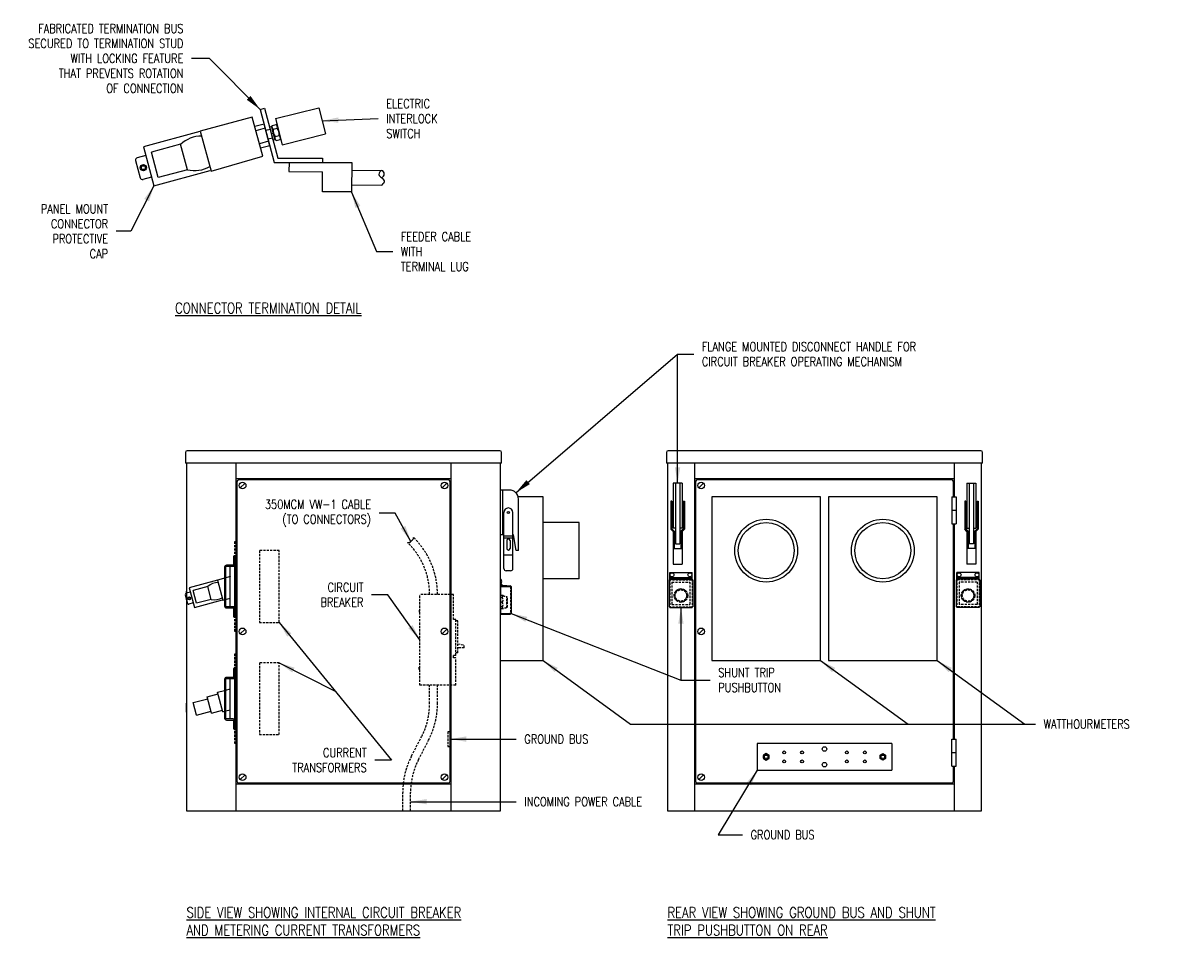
# Model space of a CAD drawing. Header units: millimetres. Extents: x 7818 to 13469, y -21782 to -19142.
# Tile 3 of 3: x 10257 to 13469, y -21782 to -19142. Entities that reach past the tile are written whole.
import ezdxf

# ---------------------------------------------------------------- set-up
doc = ezdxf.new("R2010")
doc.units = ezdxf.units.MM
doc.header["$LTSCALE"] = 25.4
doc.linetypes.add('HIDDEN', pattern=[0.375, 0.25, -0.125])
doc.layers.get('0').update_dxf_attribs({"color": 2})
for name, color, linetype in [('6', 2, 'Continuous'), ('E-DETL', 2, 'Continuous'), ('TEXT', 3, 'Continuous')]:
    doc.layers.add(name, color=color, linetype=linetype)
doc.styles.get("Standard").update_dxf_attribs({"font": 'romans.shx', "width": 0.8, "height": 3})
doc.dimstyles.new('STANDARD$7', dxfattribs={"dimtxt": 0.18, "dimasz": 0.18, "dimexe": 0.18, "dimexo": 0.0625, "dimgap": 0.09, "dimtad": 0, "dimtih": 1, "dimtoh": 1, "dimdec": 4, "dimzin": 0, "dimdsep": 46, "dimtxsty": 'Standard', "dimblk1": 'LOOP', "dimblk2": 'LOOP', "dimsah": 1, "dimcen": 0.09, "dimadec": 0, "dimazin": 0, "dimtfac": 1, "dimtdec": 4, "dimtofl": 0, "dimtmove": 0, "dimatfit": 3, "dimfxl": 0, "dimtolj": 1, "dimtzin": 0, "dimlwd": -1, "dimlwe": -1, "dimarcsym": 0})

# ---------------------------------------------------------------- blocks, each defined once
blk = doc.blocks.new('LOOP')
blk.add_lwpolyline([(-1.119, 0), (-1.115, 0), (-0.947, 0), (-0.809, 0), (-0.694, 0), (-0.6, 0), (-0.523, 0), (-0.456, 0), (-0.397, 0), (-0.341, 0), (-0.288, 0), (-0.238, 0), (-0.189, 0), (-0.142, 0), (-0.097, 0), (-0.053, 0), (-0.01, 0), (0.033, 0), (0.074, 0), (0.114, -0.001), (0.153, -0.003), (0.19, -0.006), (0.226, -0.011), (0.259, -0.017), (0.289, -0.025), (0.317, -0.036), (0.343, -0.048), (0.365, -0.063), (0.386, -0.079), (0.403, -0.095), (0.419, -0.113), (0.432, -0.131), (0.442, -0.15), (0.45, -0.168), (0.456, -0.186), (0.46, -0.204), (0.461, -0.223), (0.46, -0.241), (0.456, -0.259), (0.45, -0.277), (0.442, -0.295), (0.432, -0.313), (0.419, -0.331), (0.404, -0.348), (0.387, -0.365), (0.367, -0.38), (0.345, -0.394), (0.32, -0.406), (0.293, -0.416), (0.264, -0.425), (0.232, -0.431), (0.198, -0.435), (0.162, -0.438), (0.124, -0.44), (0.086, -0.441), (0.045, -0.441), (0.004, -0.441), (-0.038, -0.441), (-0.08, -0.441), (-0.122, -0.44), (-0.163, -0.438), (-0.202, -0.435), (-0.24, -0.43), (-0.275, -0.424), (-0.307, -0.416), (-0.336, -0.405), (-0.362, -0.392), (-0.384, -0.377), (-0.404, -0.359), (-0.421, -0.339), (-0.436, -0.316), (-0.45, -0.292), (-0.461, -0.264), (-0.471, -0.235), (-0.48, -0.202), (-0.488, -0.166), (-0.494, -0.125), (-0.499, -0.08), (-0.502, -0.03), (-0.505, 0.027), (-0.505, 0.09)])

msp = doc.modelspace()

# ---------------------------------------------------------------- linework, layer by layer
for p, q in [((10717.6, -20358.6), (10717.6, -20388.7)), ((11608.2, -20353.8), (10722.4, -20353.8)), ((11612.9, -20388.7), (11612.9, -20358.6)), ((12079.4, -20358.6), (12079.4, -20388.7)), ((12970, -20353.8), (12084.1, -20353.8)), ((12974.7, -20388.7), (12974.7, -20358.6)), ((11612.9, -20388.7), (10717.6, -20388.7)), ((10720.8, -20388.7), (10720.8, -21373)), ((11470.1, -21373), (11470.1, -20388.7)), ((11609.8, -21373), (11609.8, -20388.7)), ((12974.7, -20388.7), (12079.4, -20388.7)), ((12082.5, -20388.7), (12082.5, -21373)), ((12158.7, -20388.7), (12158.7, -21373)), ((12895.3, -20484), (12895.3, -20388.7)), ((12971.5, -21373), (12971.5, -20388.7)), ((11470.1, -20433.2), (10860.5, -20433.2)), ((11462.1, -20436.4), (10868.4, -20436.4)), ((10886.3, -20445.5), (10872.8, -20459)), ((11457.8, -20445.5), (11444.3, -20459)), ((11466.9, -21288.9), (11466.9, -20441.1)), ((12098.4, -20445.9), (12098.4, -20572.9)), ((12123.8, -20445.9), (12098.4, -20445.9)), ((12104.8, -20445.9), (12104.8, -20617.3)), ((12117.5, -20445.9), (12117.5, -20617.3)), ((12123.8, -20445.9), (12123.8, -20572.9)), ((12895.3, -20433.2), (12158.7, -20433.2)), ((12887.4, -20436.4), (12166.7, -20436.4)), ((12184.5, -20445.5), (12171.1, -20459)), ((12892.2, -20484), (12892.2, -20441.1)), ((12930.3, -20445.9), (12930.3, -20572.9)), ((12930.3, -20445.9), (12955.7, -20445.9)), ((12936.6, -20445.9), (12936.6, -20617.3)), ((12949.3, -20445.9), (12949.3, -20617.3)), ((12955.7, -20445.9), (12955.7, -20572.9)), ((11635.2, -20464.9), (11609.8, -20464.9)), ((11609.8, -20591.9), (11609.8, -20464.9)), ((11616.1, -20591.9), (11616.1, -20464.9)), ((11730.4, -20484), (11659.8, -20484)), ((11660.6, -20636.4), (11660.6, -20490.3)), ((11730.4, -20947.5), (11730.4, -20484)), ((12515.9, -20484), (12208, -20484)), ((12208, -20484), (12208, -20947.5)), ((12515.9, -20947.5), (12515.9, -20484)), ((12538.2, -20484), (12538.2, -20947.5)), ((12846.1, -20484), (12538.2, -20484)), ((12846.1, -20947.5), (12846.1, -20484)), ((12887.4, -20484), (12887.4, -20560.2)), ((12887.4, -20484), (12900.1, -20484)), ((12900.1, -20484), (12900.1, -20560.2)), ((12092.1, -20496.7), (12092.1, -20576.1)), ((12095.2, -20496.7), (12092.1, -20496.7)), ((12095.2, -20496.7), (12095.2, -20574.7)), ((12098.4, -20506.2), (12095.2, -20506.2)), ((12098.4, -20512.6), (12095.2, -20512.6)), ((12123.8, -20506.2), (12127, -20506.2)), ((12123.8, -20512.6), (12127, -20512.6)), ((12127, -20496.7), (12127, -20574.7)), ((12127, -20496.7), (12130.2, -20496.7)), ((12130.2, -20496.7), (12130.2, -20576.1)), ((12887.4, -20522.1), (12900.1, -20522.1)), ((12923.9, -20496.7), (12923.9, -20576.1)), ((12927.1, -20496.7), (12923.9, -20496.7)), ((12927.1, -20496.7), (12927.1, -20574.7)), ((12930.3, -20506.2), (12927.1, -20506.2)), ((12930.3, -20512.6), (12927.1, -20512.6)), ((12955.7, -20506.2), (12958.8, -20506.2)), ((12955.7, -20512.6), (12958.8, -20512.6)), ((12958.8, -20496.7), (12958.8, -20574.7)), ((12958.8, -20496.7), (12962, -20496.7)), ((12962, -20496.7), (12962, -20576.1)), ((11619.3, -20687.2), (11619.3, -20528.4)), ((11644.7, -20687.2), (11644.7, -20528.4)), ((11832, -20557), (11730.4, -20557)), ((11832, -20715.8), (11832, -20557)), ((12098.4, -20582.4), (12092.1, -20576.1)), ((12101.6, -20581.1), (12095.2, -20574.7)), ((12104.8, -20572.9), (12098.4, -20572.9)), ((12098.4, -20582.4), (12098.4, -20674.5)), ((12101.6, -20581.1), (12101.6, -20630)), ((12123.8, -20572.9), (12117.5, -20572.9)), ((12120.6, -20581.1), (12127, -20574.7)), ((12120.6, -20581.1), (12120.6, -20630)), ((12123.8, -20582.4), (12130.2, -20576.1)), ((12123.8, -20582.4), (12123.8, -20674.5)), ((12887.4, -20560.2), (12900.1, -20560.2)), ((12892.2, -21169.8), (12892.2, -20560.2)), ((12895.3, -21169.8), (12895.3, -20560.2)), ((12930.3, -20582.4), (12923.9, -20576.1)), ((12933.4, -20581.1), (12927.1, -20574.7)), ((12930.3, -20572.9), (12936.6, -20572.9)), ((12930.3, -20582.4), (12930.3, -20674.5)), ((12933.4, -20581.1), (12933.4, -20630)), ((12949.3, -20572.9), (12955.7, -20572.9)), ((12952.5, -20581.1), (12958.8, -20574.7)), ((12952.5, -20581.1), (12952.5, -20630)), ((12955.7, -20582.4), (12962, -20576.1)), ((12955.7, -20582.4), (12955.7, -20674.5)), ((11619.3, -20591.9), (11609.8, -20591.9)), ((11644.7, -20595.1), (11619.3, -20595.1)), ((11644.7, -20601.5), (11619.3, -20601.5)), ((11627.2, -20607.8), (11627.2, -20630)), ((11636.8, -20607.8), (11636.8, -20630)), ((11646.4, -20591.9), (11644.7, -20591.9)), ((11654.2, -20636.4), (11646.4, -20591.9)), ((12104.8, -20617.3), (12117.5, -20617.3)), ((12949.3, -20617.3), (12936.6, -20617.3)), ((11644.7, -20649.1), (11619.3, -20649.1)), ((11660.6, -20636.4), (11654.2, -20636.4)), ((12098.4, -20630), (12123.8, -20630)), ((12955.7, -20630), (12930.3, -20630)), ((10844.6, -20795.1), (10844.6, -20680.8)), ((10855.2, -20680), (10857.3, -20680)), ((10857.3, -20795.9), (10857.3, -20680)), ((12098.4, -20674.5), (12123.8, -20674.5)), ((12955.7, -20674.5), (12930.3, -20674.5)), ((11609.8, -20733.6), (11609.8, -20717.7)), ((11611, -20733.6), (11611, -20717.7)), ((11611.5, -20718.5), (11611, -20718.5)), ((11611.5, -20729.7), (11611.5, -20718.5)), ((11638.3, -20693.5), (11625.6, -20693.5)), ((11832, -20715.8), (11730.4, -20715.8)), ((12088.9, -20717), (12088.9, -20698.7)), ((12101.6, -20715.8), (12101.6, -20712.2)), ((12114.3, -20715.8), (12114.3, -20712.2)), ((12127, -20715.8), (12127, -20712.2)), ((12139.7, -20715.8), (12139.7, -20712.2)), ((12152.4, -20717), (12152.4, -20698.7)), ((12901.7, -20717), (12901.7, -20698.7)), ((12914.4, -20715.4), (12914.4, -20712.2)), ((12927.1, -20715.4), (12927.1, -20712.2)), ((12939.8, -20715.4), (12939.8, -20712.2)), ((12952.5, -20715.4), (12952.5, -20712.2)), ((12965.2, -20717), (12965.2, -20698.7)), ((10720.8, -20776.1), (10720.8, -20750.7)), ((11611.5, -20729.7), (11611, -20729.7)), ((11611.6, -20732.6), (11611, -20731.6)), ((11612.2, -20736), (11628, -20736)), ((11614.2, -20734.8), (11628, -20734.8)), ((11614.9, -20736), (11614.9, -20734.8)), ((11628, -20736), (11628, -20734.8)), ((10855.2, -20795.9), (10857.3, -20795.9)), ((10872.8, -20871.7), (10886.3, -20858.3)), ((11444.3, -20871.7), (11457.8, -20858.3)), ((12171.1, -20871.7), (12184.5, -20858.3)), ((11609.8, -20947.5), (11730.4, -20947.5)), ((12208, -20947.5), (12515.9, -20947.5)), ((12538.2, -20947.5), (12846.1, -20947.5)), ((10720.8, -21004.7), (10720.8, -21119)), ((10844.6, -21112.6), (10844.6, -20998.3)), ((10855.2, -20997.5), (10857.3, -20997.5)), ((10857.3, -21113.4), (10857.3, -20997.5)), ((10808.7, -21037.2), (10828.7, -21031.9)), ((10823.5, -21092.4), (10808.7, -21037.2)), ((10831.9, -21031), (10844.6, -21027.6)), ((10720.8, -21093.6), (10720.8, -21068.2)), ((10739.3, -21066.5), (10780.7, -21055.4)), ((10748.8, -21101.8), (10739.3, -21066.5)), ((10779.3, -21050), (10809.9, -21041.8)), ((10791.6, -21096), (10779.3, -21050)), ((10748.8, -21101.8), (10790.2, -21090.7)), ((10791.6, -21096), (10822.3, -21087.8)), ((10823.5, -21092.4), (10828.7, -21091)), ((10831.9, -21090.2), (10844.6, -21086.8)), ((10855.2, -21113.4), (10857.3, -21113.4)), ((12887.4, -21246), (12887.4, -21169.8)), ((12887.4, -21169.8), (12900.1, -21169.8)), ((12900.1, -21246), (12900.1, -21169.8)), ((12887.4, -21207.9), (12900.1, -21207.9)), ((12887.4, -21246), (12900.1, -21246)), ((12892.2, -21288.9), (12892.2, -21246)), ((12895.3, -21373), (12895.3, -21246)), ((10860.5, -21296.8), (11470.1, -21296.8)), ((10868.4, -21293.6), (11462.1, -21293.6)), ((10872.8, -21284.5), (10886.3, -21271)), ((11444.3, -21284.5), (11457.8, -21271)), ((12158.7, -21296.8), (12895.3, -21296.8)), ((12166.7, -21293.6), (12887.4, -21293.6)), ((12171.1, -21284.5), (12184.5, -21271)), ((10720.8, -21373), (11609.8, -21373)), ((12082.5, -21373), (12971.5, -21373))]:
    msp.add_line(p, q)
at = {"linetype": 'Continuous'}
for p, q in [((10860.5, -20388.7), (10860.5, -21373)), ((10863.6, -20441.1), (10863.6, -21288.9)), ((12161.9, -20441.1), (12161.9, -21288.9)), ((11609.8, -20717.7), (11611, -20717.7)), ((12086.9, -20718.9), (12086.9, -20795.1)), ((12088.9, -20698.7), (12152.4, -20698.7)), ((12088.9, -20712.2), (12152.4, -20712.2)), ((12088.9, -20715.8), (12152.4, -20715.8)), ((12088.9, -20717), (12152.4, -20717)), ((12154.4, -20718.9), (12154.4, -20795.1)), ((12899.7, -20718.9), (12899.7, -20795.1)), ((12965.2, -20698.7), (12901.7, -20698.7)), ((12965.2, -20712.2), (12901.7, -20712.2)), ((12965.2, -20715.4), (12901.7, -20715.4)), ((12965.2, -20717), (12901.7, -20717)), ((12967.2, -20718.9), (12967.2, -20795.1)), ((11609.8, -20736), (11636.8, -20736)), ((11609.8, -20736), (11609.8, -20816.2)), ((11609.8, -20738), (11640.3, -20738)), ((11640.3, -20738), (11640.3, -20814.2)), ((11609.8, -20814.2), (11640.3, -20814.2)), ((11609.8, -20816.2), (11636.8, -20816.2)), ((12088.9, -20797.1), (12152.4, -20797.1)), ((12965.2, -20797.1), (12901.7, -20797.1))]:
    msp.add_line(p, q, dxfattribs=at)
at = {"linetype": 'HIDDEN'}
for p, q in [((10857.3, -20611), (10860.5, -20611)), ((10857.3, -20865), (10857.3, -20611)), ((12086.9, -20718.9), (12154.4, -20718.9)), ((12088.9, -20717), (12088.9, -20797.1)), ((12152.4, -20717), (12152.4, -20797.1)), ((12967.2, -20718.9), (12899.7, -20718.9)), ((12901.7, -20717), (12901.7, -20797.1)), ((12965.2, -20717), (12965.2, -20797.1)), ((11638.3, -20738), (11638.3, -20814.2)), ((12095.2, -20725.3), (12146, -20725.3)), ((12095.2, -20725.3), (12095.2, -20788.8)), ((12146, -20725.3), (12146, -20788.8)), ((12908, -20725.3), (12908, -20788.8)), ((12958.8, -20725.3), (12908, -20725.3)), ((12958.8, -20725.3), (12958.8, -20788.8)), ((11381.2, -21017.4), (11381.2, -20760.2)), ((11476.4, -20760.2), (11381.2, -20760.2)), ((11476.4, -20831.7), (11476.4, -20760.2)), ((11616.9, -20763.4), (11609.8, -20763.4)), ((11614.7, -20769), (11609.8, -20769)), ((11614.7, -20782.4), (11609.8, -20782.4)), ((11627.5, -20798.6), (11627.5, -20766.3)), ((11629.1, -20768.2), (11627.5, -20768.2)), ((11629.1, -20796.7), (11629.1, -20768.2)), ((11379.6, -20804.7), (11379.6, -20811)), ((11381.2, -20804.7), (11379.6, -20804.7)), ((11381.2, -20811), (11379.6, -20811)), ((11614.7, -20795.9), (11609.8, -20795.9)), ((11616.9, -20801.5), (11609.8, -20801.5)), ((11629.1, -20796.7), (11627.5, -20796.7)), ((12086.9, -20795.1), (12154.4, -20795.1)), ((12095.2, -20788.8), (12146, -20788.8)), ((12967.2, -20795.1), (12899.7, -20795.1)), ((12958.8, -20788.8), (12908, -20788.8)), ((11482.8, -20831.7), (11476.4, -20831.7)), ((11482.8, -20933.3), (11482.8, -20831.7)), ((11489.1, -20834.8), (11482.8, -20834.8)), ((11489.1, -20925.3), (11489.1, -20834.8)), ((10860.5, -20865), (10857.3, -20865)), ((11489.1, -20900), (11506.9, -20903.3)), ((11506.9, -20911.2), (11489.1, -20911.2)), ((11506.9, -20911.2), (11506.9, -20903.3)), ((10857.3, -21182.5), (10857.3, -20928.5)), ((10857.3, -20928.5), (10860.5, -20928.5)), ((11482.8, -20933.3), (11476.4, -20933.3)), ((11476.4, -20939.6), (11476.4, -20933.3)), ((11482.8, -20939.6), (11476.4, -20939.6)), ((11489.1, -20925.3), (11482.8, -20925.3)), ((11482.8, -21017.4), (11482.8, -20939.6)), ((11379.6, -20972.9), (11379.6, -20966.6)), ((11381.2, -20966.6), (11379.6, -20966.6)), ((11381.2, -20972.9), (11379.6, -20972.9)), ((11482.8, -21017.4), (11381.2, -21017.4)), ((11409, -21069.4), (11409, -21017.4)), ((11431.2, -21069.4), (11431.2, -21017.4)), ((11358, -21217.2), (11386.1, -21163)), ((11466.9, -21149.2), (11460.5, -21149.2)), ((11460.5, -21149.2), (11460.5, -21190.4)), ((10860.5, -21182.5), (10857.3, -21182.5)), ((11377.8, -21227.4), (11405.9, -21173.2)), ((11460.5, -21190.4), (11466.9, -21190.4)), ((11332.8, -21373), (11332.8, -21320.9)), ((11355, -21373), (11355, -21320.9))]:
    msp.add_line(p, q, dxfattribs=at)
msp.add_lwpolyline([(11346.5, -20613.7), (11349.4, -20613.6), (11351.6, -20613.3), (11353.2, -20612.8), (11354.4, -20612.1), (11355.2, -20611.3), (11355.8, -20610.5), (11356.3, -20609.7), (11356.8, -20609.1), (11357.5, -20608.5), (11358.2, -20608.1), (11359.1, -20607.5), (11360.1, -20606.8), (11361, -20605.7), (11362, -20604.2), (11362.9, -20602.1), (11363.7, -20599.4)], dxfattribs=at)
for points in [[(10854.1, -20799.9), (10854.1, -20823.7), (10857.3, -20823.7), (10857.3, -20799.9, 0.414214), (10852.5, -20795.1), (10833.5, -20795.1, -0.414214), (10831.9, -20793.6), (10831.9, -20682.4, -0.414214), (10833.5, -20680.8), (10852.5, -20680.8, 0.414214), (10857.3, -20676.1), (10857.3, -20652.3), (10854.1, -20652.3), (10854.1, -20676.1, -0.414214), (10852.5, -20677.7), (10833.5, -20677.7, 0.414214), (10828.7, -20682.4), (10828.7, -20793.6, 0.414214), (10833.5, -20798.3), (10852.5, -20798.3, -0.414214)], [(10854.1, -21117.4), (10854.1, -21141.2), (10857.3, -21141.2), (10857.3, -21117.4, 0.414214), (10852.5, -21112.6), (10833.5, -21112.6, -0.414214), (10831.9, -21111.1), (10831.9, -20999.9, -0.414214), (10833.5, -20998.3), (10852.5, -20998.3, 0.414214), (10857.3, -20993.6), (10857.3, -20969.8), (10854.1, -20969.8), (10854.1, -20993.6, -0.414214), (10852.5, -20995.2), (10833.5, -20995.2, 0.414214), (10828.7, -20999.9), (10828.7, -21111.1, 0.414214), (10833.5, -21115.8), (10852.5, -21115.8, -0.414214)]]:
    msp.add_lwpolyline(points, format="xyb", close=True)
for points in [[(10927.1, -20839.6), (10982.7, -20839.6), (10982.7, -20636.4), (10927.1, -20636.4)], [(12120.6, -20744.3), (12107.2, -20749.9), (12101.6, -20763.4), (12107.2, -20776.9), (12120.6, -20782.4), (12134.1, -20776.9), (12139.7, -20763.4), (12134.1, -20749.9)], [(12933.4, -20744.3), (12946.9, -20749.9), (12952.5, -20763.4), (12946.9, -20776.9), (12933.4, -20782.4), (12920, -20776.9), (12914.4, -20763.4), (12920, -20749.9)], [(10927.1, -21157.1), (10982.7, -21157.1), (10982.7, -20953.9), (10927.1, -20953.9)]]:
    msp.add_lwpolyline(points, close=True, dxfattribs=at)
for centre, radius in [((10879.5, -20452.2), 9.52), ((11451, -20452.2), 9.52), ((12177.8, -20452.2), 9.52), ((11632, -20528.4), 3.17), ((12361.9, -20636.4), 88.9), ((12361.9, -20636.4), 79.4), ((12692.1, -20636.4), 88.9), ((12692.1, -20636.4), 79.4), ((12095.2, -20705), 5.56), ((12146, -20705), 5.56), ((12908, -20705), 5.56), ((12958.8, -20705), 5.56), ((11612.2, -20733.6), 1.19), ((10879.5, -20865), 9.52), ((11451, -20865), 9.52), ((12177.8, -20865), 9.52), ((10879.5, -21277.7), 9.52), ((11451, -21277.7), 9.52), ((12177.8, -21277.7), 9.52)]:
    msp.add_circle(centre, radius)
for centre, radius in [((12120.6, -20763.4), 19.1), ((12120.6, -20763.4), 16.2), ((12933.4, -20763.4), 19.1), ((12933.4, -20763.4), 16.2)]:
    msp.add_circle(centre, radius, dxfattribs=at)
for centre, radius, start, end in [((10722.4, -20358.6), 4.76, 90, 180), ((11608.2, -20358.6), 4.76, 0, 90), ((12084.1, -20358.6), 4.76, 90, 180), ((12970, -20358.6), 4.76, 0, 90), ((10868.4, -20441.1), 4.76, 90, 180), ((11462.1, -20441.1), 4.76, 0, 90), ((12166.7, -20441.1), 4.76, 90, 180), ((12887.4, -20441.1), 4.76, 0, 90), ((11635.2, -20490.3), 25.4, 0, 90), ((11632, -20528.4), 12.7, 0, 180), ((11632, -20607.8), 4.76, 0, 180), ((11632, -20630), 4.76, 180, 0), ((11625.6, -20687.2), 6.35, 180, 270), ((11638.3, -20687.2), 6.35, 270, 0), ((11604.2, -20724.1), 9.15, 322.6201, 37.3799), ((11612.2, -20733.6), 2.38, 180, 120), ((11636.8, -20739.6), 1.59, 0, 90), ((11636.8, -20812.6), 1.59, 270, 0), ((10868.4, -21288.9), 4.76, 180, 270), ((11462.1, -21288.9), 4.76, 270, 0), ((12166.7, -21288.9), 4.76, 180, 270), ((12887.4, -21288.9), 4.76, 270, 0)]:
    msp.add_arc(centre, radius, start, end)
for centre, radius, start, end in [((11205.8, -20760.2), 203.2, 0, 46.147), ((11205.8, -20760.2), 225.4, 0, 45.514), ((11605.6, -20762.2), 11.3, 323.492, 354.1413), ((11605.6, -20775.7), 11.3, 323.492, 36.508), ((11605.6, -20789.2), 11.3, 323.492, 36.508), ((11627.1, -20746.7), 19.5, 238.534, 271.3357), ((11605.6, -20802.6), 11.3, 5.8587, 36.508), ((11627.1, -20818.1), 19.5, 88.6643, 121.466), ((11205.8, -21069.4), 203.2, 332.5963, 0), ((11205.8, -21069.4), 225.4, 332.5963, 0), ((11558.2, -21320.9), 225.4, 152.5963, 180), ((11558.2, -21320.9), 203.2, 152.5963, 180)]:
    msp.add_arc(centre, radius, start, end, dxfattribs=at)
at = {"linetype": 'Continuous'}
for centre, start, end in [((11636.8, -20739.6), 26.3878, 90), ((11636.8, -20812.6), 270, 333.6122)]:
    msp.add_arc(centre, 3.57, start, end, dxfattribs=at)
at = {"layer": '6'}
msp.add_line((10936.6, -19520.2), (10907, -19409.8), dxfattribs=at)
at = {"layer": 'E-DETL'}
for p, q in [((10929, -19387.5), (10941.3, -19384.2)), ((10929, -19387.5), (10969.3, -19538)), ((10941.3, -19384.2), (10979.1, -19525.3)), ((10972.8, -19413.6), (11095.7, -19382.7)), ((11095.7, -19382.7), (11114.3, -19456.6)), ((10907, -19409.8), (10759.8, -19449.2)), ((10940.1, -19428.9), (10914, -19435.9)), ((10956.5, -19490.2), (10940.1, -19428.9)), ((10963.3, -19432.8), (10974.1, -19429.9)), ((10972.8, -19413.6), (10991.3, -19487.5)), ((10758.5, -19450.4), (10599, -19493.1)), ((10759.8, -19449.2), (10790.2, -19562.7)), ((10943.4, -19441.1), (10917.3, -19448.1)), ((10957.3, -19444), (10945, -19447.3)), ((10960.6, -19456.3), (10966.6, -19454.1)), ((10971, -19470.6), (10962.4, -19438.7)), ((10966.2, -19443.4), (10976.9, -19440.5)), ((10971.9, -19464.6), (10982.6, -19461.7)), ((10991.3, -19487.5), (11114.3, -19456.6)), ((10599, -19493.1), (10628.6, -19603.6)), ((10704, -19486.4), (10621.2, -19508.6)), ((10723.4, -19558.4), (10704, -19486.4)), ((10953.2, -19477.9), (10927.2, -19484.9)), ((10956.5, -19490.2), (10930.5, -19497.2)), ((10963.9, -19468.5), (10951.6, -19471.8)), ((10974.7, -19475.2), (10985.4, -19472.4)), ((10605.6, -19517.7), (10581.1, -19524.3)), ((10640.6, -19580.6), (10621.2, -19508.6)), ((10790.2, -19562.7), (10936.6, -19520.2)), ((10979.1, -19525.3), (11106.1, -19525.3)), ((11106.1, -19525.3), (11106.1, -19538)), ((10576.6, -19532), (10589.7, -19581.1)), ((10628.6, -19603.6), (10788.1, -19560.8)), ((10723.4, -19558.4), (10640.6, -19580.6)), ((10969.3, -19538), (11106.1, -19538)), ((10622, -19579), (10597.5, -19585.6)), ((10845.3, -20709.9), (10808.7, -20719.7)), ((10808.7, -20719.7), (10823.9, -20776.5)), ((10808.1, -20720.3), (10728.3, -20741.7)), ((10728.3, -20741.7), (10743.1, -20796.9)), ((10780.8, -20738.3), (10739.4, -20749.4)), ((10749.1, -20785.4), (10739.4, -20749.4)), ((10790.5, -20774.3), (10780.8, -20738.3)), ((10717.1, -20761.1), (10723.7, -20785.7)), ((10731.6, -20753.9), (10719.3, -20757.2)), ((10743.1, -20796.9), (10822.8, -20775.5)), ((10790.5, -20774.3), (10749.1, -20785.4)), ((10823.9, -20776.5), (10845.3, -20770.7)), ((10739.8, -20784.6), (10727.6, -20787.9))]:
    msp.add_line(p, q, dxfattribs=at)
at = {"layer": 'E-DETL', "ltscale": 3}
for p, q in [((11011, -19538), (11010.8, -19563)), ((11010.8, -19563), (11106.1, -19563.9)), ((11011, -19538), (11188.9, -19538.3)), ((11188.9, -19538.3), (11188.1, -19621.5)), ((11188.8, -19539.2), (11188.1, -19621.3)), ((11188.7, -19559.7), (11273.6, -19560.5)), ((11105.4, -19621.3), (11106.1, -19563.9)), ((11188.1, -19621.3), (11105.4, -19621.3)), ((11188.3, -19601.1), (11273.7, -19601.8)), ((12336.5, -21182), (12336.5, -21258.2)), ((12717.5, -21182), (12336.5, -21182)), ((12717.5, -21182), (12717.5, -21258.2)), ((12336.5, -21258.2), (12717.5, -21258.2))]:
    msp.add_line(p, q, dxfattribs=at)
at = {"layer": 'E-DETL'}
msp.add_lwpolyline([(10955.7, -19437.9), (10965.5, -19474.7), (10971.6, -19473), (10961.8, -19436.2)], close=True, dxfattribs=at)
at = {"layer": 'E-DETL', "ltscale": 3}
for points in [[(12361.9, -21229.3), (12369.9, -21224.7), (12369.9, -21215.5), (12361.9, -21210.9), (12354, -21215.5), (12354, -21224.7)], [(12692.1, -21229.3), (12684.2, -21224.7), (12684.2, -21215.5), (12692.1, -21210.9), (12700.1, -21215.5), (12700.1, -21224.7)]]:
    msp.add_lwpolyline(points, close=True, dxfattribs=at)
at = {"layer": 'E-DETL'}
for centre, radius in [((10598.5, -19552.5), 8.73), ((10598.5, -19552.5), 5.56), ((10728, -20771.3), 4.37), ((10728, -20771.3), 2.78)]:
    msp.add_circle(centre, radius, dxfattribs=at)
at = {"layer": 'E-DETL', "ltscale": 3}
for centre, radius in [((12527, -21197.9), 6.35), ((12361.9, -21220.1), 7.94), ((12361.9, -21220.1), 5.08), ((12412.7, -21207.4), 3.98), ((12412.7, -21232.8), 3.98), ((12463.5, -21207.4), 3.98), ((12463.5, -21232.8), 3.98), ((12590.5, -21207.4), 3.98), ((12590.5, -21232.8), 3.98), ((12641.3, -21207.4), 3.98), ((12641.3, -21232.8), 3.98), ((12692.1, -21220.1), 7.94), ((12692.1, -21220.1), 5.08), ((12527, -21242.3), 6.35)]:
    msp.add_circle(centre, radius, dxfattribs=at)
at = {"layer": 'E-DETL'}
for centre, radius, start, end in [((10969.7, -19436.7), 7.54, 148.1736, 241.8264), ((10970.5, -19436.5), 7.54, 328.1736, 61.8264), ((10762.4, -19547.8), 84.7, 89.2652, 133.5723), ((10992.4, -19447.7), 26.6, 170.5673, 219.4327), ((10978.3, -19468.6), 7.54, 148.1736, 241.8264), ((10956.4, -19457.4), 26.6, 350.5673, 39.4327), ((10979, -19468.4), 7.54, 328.1736, 61.8264), ((10582.7, -19530.4), 6.35, 105, 195), ((10743.2, -19476.1), 84.7, 256.4277, 300.7348), ((10595.9, -19579.5), 6.35, 195, 285), ((10810, -20769), 42.4, 89.2652, 133.5723), ((10720.2, -20760.3), 3.17, 105, 195), ((10800.4, -20733.1), 42.4, 256.4277, 300.7348), ((10726.7, -20784.8), 3.17, 195, 285)]:
    msp.add_arc(centre, radius, start, end, dxfattribs=at)
at = {"layer": 'E-DETL', "ltscale": 3}
msp.add_spline([(11273.9, -19581.2), (11280.6, -19570.6), (11274, -19560.5), (11265.4, -19571.9), (11273.9, -19581.2), (11280.4, -19592.5), (11273.7, -19601.8)], degree=3, dxfattribs=at)

# ---------------------------------------------------------------- texts
at = {"layer": 'TEXT'}
for s, insert, char_height, attachment_point in [('FABRICATED TERMINATION BUS\\PSECURED TO TERMINATION STUD\\PWITH LOCKING FEATURE\\PTHAT PREVENTS ROTATION\\POF CONNECTION', (10711.9, -19243.3), 25.4, 6), ('ELECTRIC\\PINTERLOCK\\PSWITCH', (11286.2, -19413.5), 25.4, 4), ('PANEL MOUNT\\PCONNECTOR\\PPROTECTIVE\\PCAP', (10498.8, -19732.6), 25.4, 6), ('FEEDER CABLE\\PWITH\\PTERMINAL LUG', (11327.4, -19789.9), 25.4, 4), ('{\\L CONNECTOR TERMINATION DETAIL }', (10672.1, -19949.8), 30, 4), ('FLANGE MOUNTED DISCONNECT HANDLE FOR\\PCIRCUIT BREAKER OPERATING MECHANISM', (12179.6, -20080.1), 25.4, 4), ('\\A1;350MCM VW-1 CABLE\\P(TO CONNECTORS)', (11243, -20530.7), 25.4, 6), ('\\A1;CIRCUIT\\PBREAKER', (11221.8, -20761.4), 25.4, 6), ('\\A1;SHUNT TRIP\\PPUSHBUTTON', (12226.2, -21002.7), 25.4, 4), ('\\A1;GROUND BUS', (11677.1, -21169.8), 25.4, 4), ('WATTHOURMETERS', (13147.5, -21127.5), 25.4, 4), ('CURRENT\\PTRANSFORMERS', (11230.8, -21229.3), 25.4, 6), ('\\A1;INCOMING POWER CABLE', (11677.1, -21347), 25.4, 4), ('\\A1;GROUND BUS', (12317.8, -21440.6), 25.4, 4)]:
    msp.add_mtext(s, dxfattribs=dict(at, insert=insert, char_height=char_height, attachment_point=attachment_point))
at = {"layer": 'TEXT', "char_height": 30, "width": 889, "attachment_point": 1}
for s, insert in [('{\\LSIDE VIEW SHOWING INTERNAL CIRCUIT BREAKER AND METERING CURRENT TRANSFORMERS}', (10720.8, -21645.7)), ('{\\LREAR VIEW SHOWING GROUND BUS AND SHUNT TRIP PUSHBUTTON ON REAR}', (12082.5, -21645.7))]:
    msp.add_mtext(s, dxfattribs=dict(at, insert=insert))

# ---------------------------------------------------------------- leaders
at = {"layer": 'TEXT', "annotation_type": 0, "has_hookline": 1}
for points, override, hookline_direction, text_width in [([(10929, -19387.5), (10786.1, -19243.3), (10734.8, -19243.3)], {"dimscale": 254}, 1, 496.4), ([(11105, -19419.6), (11263.4, -19413.5)], {"dimscale": 254}, 0, 154.8), ([(10628.6, -19603.6), (10562.8, -19732.6), (10521.6, -19732.6)], {"dimscale": 254}, 1, 211.9), ([(11188.1, -19621.5), (11258.8, -19789.9), (11304.5, -19789.9)], {"dimscale": 254}, 0, 220.6), ([(12111.1, -20445.9), (12111.1, -20080.1), (12156.7, -20080.1)], {"dimscale": 254, "dimdec": 0, "dimtdec": 0}, 0, 687), ([(11356, -20610.1), (11311.6, -20530.7), (11265.9, -20530.7)], {"dimscale": 254, "dimdec": 0, "dimtdec": 0}, 1, 338.7), ([(11381.2, -20888.8), (11290.3, -20761.4), (11244.6, -20761.4)], {"dimscale": 254, "dimdec": 0, "dimtdec": 0}, 1, 128.7), ([(12120.6, -20797.1), (12120.6, -21002.7), (12203.4, -21002.7)], {"dimscale": 254, "dimdec": 0, "dimtdec": 0}, 0, 189.7), ([(10982.7, -20839.6), (11301.2, -21229.3), (11253.6, -21229.3)], {"dimscale": 254, "dimdec": 0, "dimtdec": 0}, 1, 230.3), ([(11730.4, -20947.5), (11978.1, -21127.5), (13124.6, -21127.5)], {"dimscale": 254, "dimdec": 0, "dimtdec": 0}, 0, 266.1), ([(11466.9, -21169.8), (11654.3, -21169.8)], {"dimscale": 254, "dimdec": 0, "dimtdec": 0}, 0, 200.3), ([(12336.5, -21258.2), (12225.5, -21440.6), (12295, -21440.6)], {"dimscale": 254, "dimdec": 0, "dimtdec": 0}, 0, 200.3), ([(11355, -21347), (11654.3, -21347)], {"dimscale": 254, "dimdec": 0, "dimtdec": 0}, 0, 374.5)]:
    msp.add_leader(points, dimstyle='STANDARD$7', override=override, dxfattribs=dict(at, hookline_direction=hookline_direction, text_width=text_width))
at = {"layer": 'TEXT'}
for points in [[(11653.1, -20472.4), (12111.1, -20080.1)], [(11640.3, -20814.2), (12120.6, -21002.7)], [(10982.7, -20953.9), (11142, -21034.4)], [(12515.9, -20947.5), (12763.6, -21127.5)], [(12846.1, -20947.5), (13093.8, -21127.5)]]:
    msp.add_leader(points, dimstyle='STANDARD$7', override={"dimscale": 254, "dimdec": 0, "dimtdec": 0}, dxfattribs=at)

doc.saveas('drawing.dxf')
